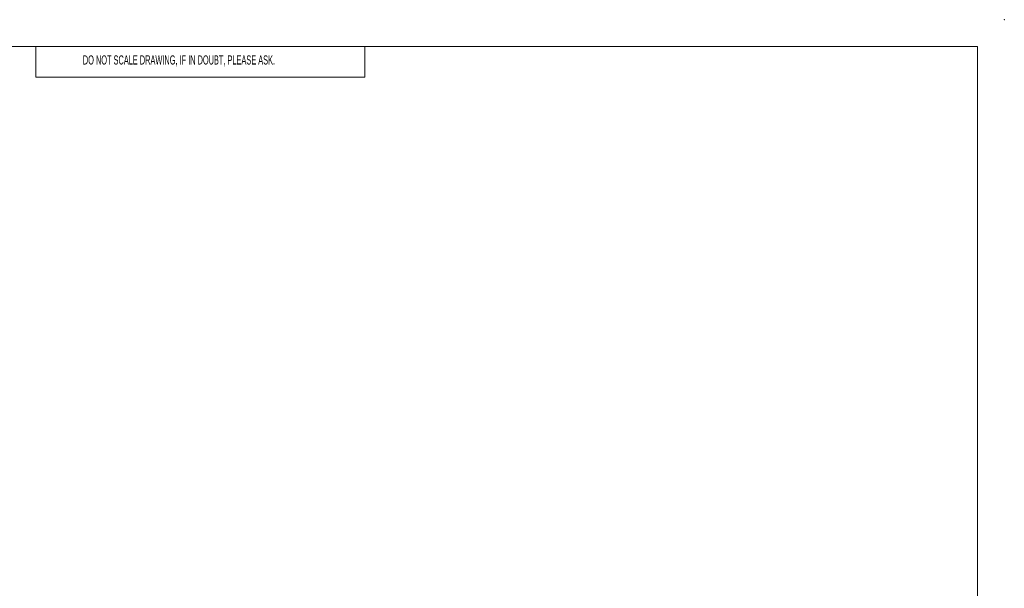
# Model space of a CAD drawing. Header units: millimetres. Extents: x 0 to 2100, y 0 to 1485.
# Tile 65 of 65: x 814 to 2100, y 742 to 1485. Entities that reach past the tile are written whole.
import ezdxf

# ---------------------------------------------------------------- set-up
doc = ezdxf.new("R2010")
doc.units = ezdxf.units.MM
doc.header["$LTSCALE"] = 5
doc.header["$PDSIZE"] = -1
doc.styles.add('SLDTEXTSTYLE0', font='TXT', dxfattribs={"width": 0.605})

msp = doc.modelspace()

# ---------------------------------------------------------------- linework, layer by layer
at = {"color": 7, "linetype": 'Continuous', "lineweight": 0}
for p, q in [((2065, 1450), (35, 1450)), ((835, 1450), (835, 1410)), ((1265, 1450), (1265, 1410)), ((2065, 1450), (2065, 35)), ((1265, 1410), (835, 1410))]:
    msp.add_line(p, q, dxfattribs=at)
msp.add_point((2100, 1485), dxfattribs=at)

# ---------------------------------------------------------------- texts
at = {"color": 7, "linetype": 'Continuous', "lineweight": 0, "insert": (896.5, 1438.4), "char_height": 11.906, "attachment_point": 1, "style": 'SLDTEXTSTYLE0'}
msp.add_mtext('DO NOT SCALE DRAWING, IF IN DOUBT, PLEASE ASK.', dxfattribs=at)

doc.saveas('drawing.dxf')
